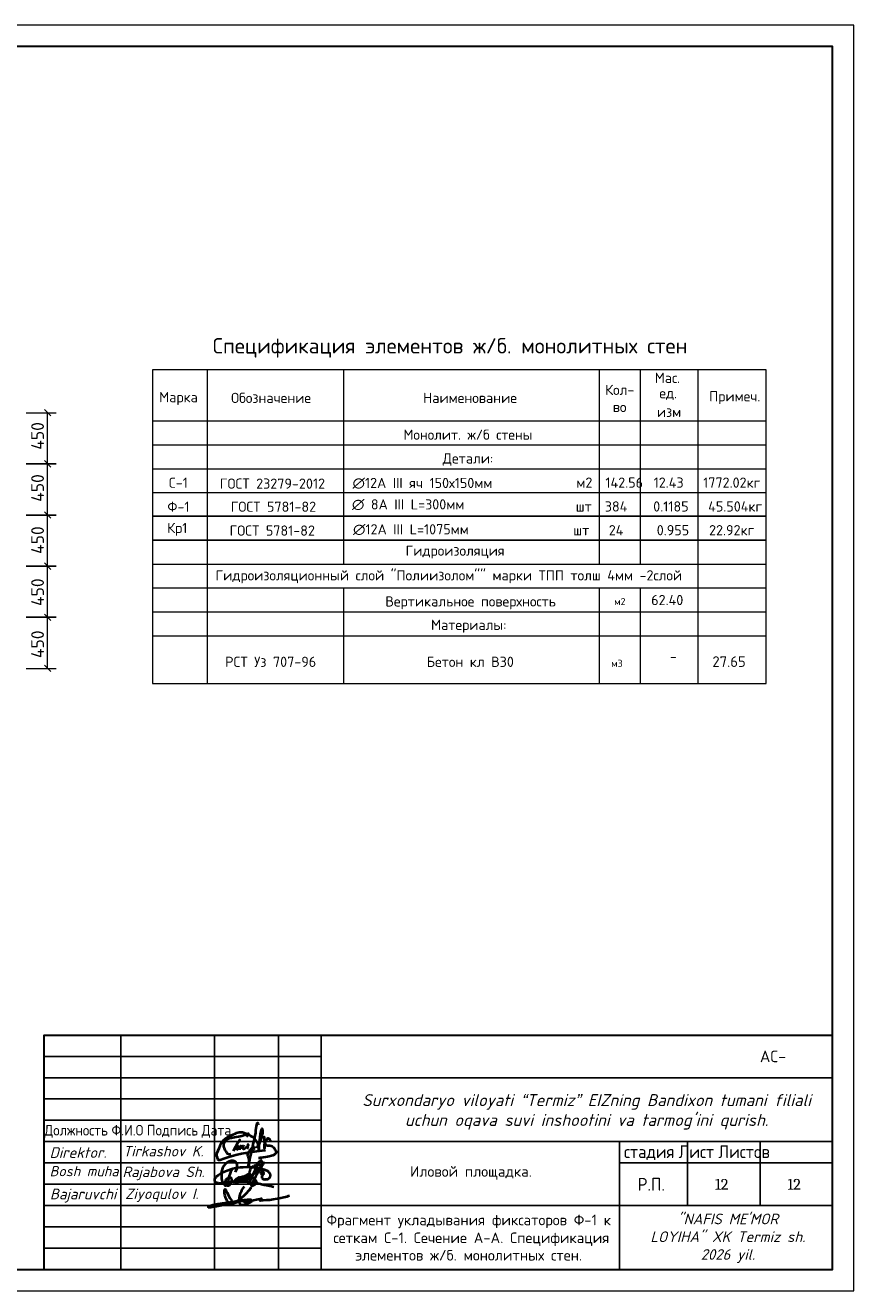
# Model space of a CAD drawing. Header units: millimetres. Extents: x -2765404 to 1548445, y -374876 to 1313256.
# Tile 3 of 77: x 38312 to 57755, y -374876 to -345179. Entities that reach past the tile are written whole.
import ezdxf

# ---------------------------------------------------------------- set-up
doc = ezdxf.new("R2010")
doc.units = ezdxf.units.MM
for name, color, linetype in [('PDF _0', 7, 'Continuous'), ('PDF _PDF _0', 7, 'Continuous'), ('PDF _Текст', 7, 'Continuous'), ('PDF _Формат', 7, 'Continuous'), ('PDF _ЭМ', 7, 'Continuous')]:
    doc.layers.add(name, color=color, linetype=linetype)
doc.styles.add('ISOCPEUR', font='isocpeui.ttf', dxfattribs={"height": 300})
doc.styles.add('PDF Cambria', font='Cambria.ttf')
doc.styles.add('PDF ISOCPEUR', font='isocpeur.ttf')
doc.styles.add('Standard 1', font='isocpeur.ttf', dxfattribs={"height": 300})
doc.styles.add('V@ler@Live', font='isocpeui.ttf')

# ---------------------------------------------------------------- blocks, each defined once
blk = doc.blocks.new('ghfgj jghjmhg jjbkm jkm')
at = {"color": 5, "linetype": 'ByBlock', "lineweight": 40}
for points in [[(-261.31, -8185.11), (-261.13, -8184.8), (-260.98, -8184.44), (-260.83, -8184.1), (-260.77, -8183.74), (-260.77, -8183.33), (-260.84, -8183.04), (-260.94, -8182.72), (-261.1, -8182.45), (-261.24, -8182.27), (-261.41, -8182.13), (-261.62, -8182.06), (-261.9, -8181.99), (-262.16, -8181.99), (-262.45, -8182.02), (-262.71, -8182.09), (-263.01, -8182.18), (-263.21, -8182.28), (-263.56, -8182.45), (-264.11, -8182.93), (-264.37, -8183.23), (-264.55, -8183.47), (-264.7, -8183.74), (-264.8, -8183.97), (-264.9, -8184.28), (-265, -8184.61), (-265.09, -8184.89), (-265.13, -8185.31), (-265.15, -8185.69), (-265.12, -8186.51), (-265.09, -8186.93), (-265.04, -8187.29), (-264.92, -8187.73), (-264.78, -8187.96), (-264.64, -8188.12), (-264.45, -8188.27), (-264.32, -8188.36), (-264.16, -8188.48), (-263.95, -8188.61), (-263.68, -8188.73), (-263.56, -8188.75), (-263.38, -8188.75), (-263.2, -8188.74), (-263.02, -8188.68), (-262.84, -8188.57), (-262.69, -8188.42), (-262.59, -8188.25), (-262.52, -8188.12), (-262.41, -8187.9), (-262.33, -8187.69), (-262.3, -8187.5), (-262.26, -8187.31), (-262.28, -8187.17), (-262.31, -8186.97), (-262.36, -8186.84), (-262.45, -8186.73), (-262.56, -8186.64), (-262.73, -8186.58), (-262.89, -8186.59), (-263.01, -8186.62), (-263.19, -8186.68), (-263.41, -8186.81), (-263.72, -8187.06), (-263.88, -8187.25), (-263.98, -8187.39), (-264.08, -8187.51), (-264.14, -8187.64), (-264.2, -8187.77), (-264.24, -8187.93), (-264.28, -8188.14), (-264.29, -8188.31), (-264.26, -8188.51), (-264.16, -8188.67), (-264.1, -8188.78), (-264.05, -8188.82), (-264.02, -8188.82), (-263.97, -8188.8), (-263.94, -8188.76), (-263.9, -8188.7), (-263.85, -8188.61), (-263.54, -8187.99), (-263.32, -8187.47), (-263.12, -8186.97), (-262.97, -8186.37), (-262.66, -8185.37), (-262.49, -8184.87), (-262.44, -8184.66), (-262.42, -8184.64), (-262.41, -8184.62), (-262.39, -8184.62), (-262.37, -8184.63), (-262.36, -8184.64), (-262.36, -8184.67), (-262.36, -8184.69), (-262.37, -8184.71), (-262.38, -8184.74)], [(-261.91, -8188.06), (-261.82, -8187.85), (-261.76, -8187.75), (-261.72, -8187.7), (-261.67, -8187.6), (-261.55, -8187.48), (-261.46, -8187.39), (-261.37, -8187.28), (-261.3, -8187.19), (-261.16, -8187.1), (-261.1, -8187.05), (-261, -8186.94), (-260.91, -8186.85), (-260.83, -8186.81), (-260.75, -8186.76), (-260.66, -8186.71), (-260.58, -8186.66), (-260.51, -8186.61), (-260.44, -8186.57), (-260.38, -8186.54), (-260.32, -8186.52), (-260.26, -8186.51), (-260.22, -8186.51), (-260.19, -8186.53), (-260.18, -8186.54), (-260.16, -8186.58), (-260.14, -8186.65), (-260.15, -8186.71), (-260.15, -8186.76), (-260.17, -8186.81), (-260.19, -8186.86), (-260.2, -8186.9), (-260.24, -8187.01), (-260.26, -8187.11), (-260.27, -8187.17), (-260.29, -8187.21), (-260.32, -8187.29), (-260.35, -8187.37), (-260.38, -8187.43), (-260.41, -8187.49), (-260.47, -8187.62), (-260.52, -8187.67), (-260.56, -8187.77), (-260.6, -8187.82), (-260.66, -8187.9), (-260.7, -8187.94), (-260.73, -8187.99), (-260.76, -8188.02), (-260.79, -8188.05), (-260.82, -8188.09), (-260.86, -8188.12), (-260.89, -8188.15), (-260.93, -8188.18), (-260.96, -8188.21), (-261, -8188.23), (-261.04, -8188.26), (-261.08, -8188.27), (-261.1, -8188.25), (-261.1, -8188.22), (-261.1, -8188.19), (-261.09, -8188.15), (-261.08, -8188.12), (-261.06, -8188.06), (-261.04, -8188.01), (-261.02, -8187.96), (-261, -8187.92), (-260.96, -8187.85), (-260.93, -8187.79), (-260.89, -8187.71), (-260.88, -8187.68), (-260.84, -8187.63), (-260.77, -8187.53), (-260.75, -8187.48), (-260.74, -8187.45), (-260.71, -8187.4), (-260.69, -8187.35), (-260.66, -8187.31), (-260.63, -8187.27), (-260.6, -8187.22), (-260.57, -8187.19), (-260.54, -8187.14), (-260.5, -8187.1), (-260.47, -8187.07), (-260.44, -8187.02), (-260.4, -8186.98), (-260.38, -8186.96), (-260.36, -8186.94), (-260.34, -8186.92), (-260.32, -8186.89), (-260.3, -8186.86), (-260.28, -8186.83), (-260.25, -8186.78), (-260.21, -8186.75), (-260.15, -8186.7), (-260.11, -8186.66), (-260.05, -8186.6), (-259.98, -8186.55), (-259.9, -8186.51), (-259.83, -8186.45), (-259.75, -8186.42), (-259.7, -8186.4), (-259.64, -8186.37), (-259.58, -8186.35), (-259.51, -8186.34), (-259.45, -8186.32), (-259.39, -8186.3), (-259.34, -8186.28), (-259.28, -8186.28), (-259.24, -8186.27), (-259.17, -8186.27), (-259.12, -8186.28), (-259.08, -8186.33), (-259.05, -8186.37), (-259.01, -8186.42), (-259, -8186.47), (-258.99, -8186.51), (-258.98, -8186.58), (-258.99, -8186.62), (-259, -8186.68), (-259, -8186.76), (-259.02, -8186.81), (-259.04, -8186.88), (-259.06, -8186.94), (-259.09, -8187.01), (-259.11, -8187.08), (-259.14, -8187.16), (-259.17, -8187.22), (-259.23, -8187.3), (-259.27, -8187.37), (-259.32, -8187.45), (-259.37, -8187.52), (-259.43, -8187.59), (-259.47, -8187.65), (-259.52, -8187.72), (-259.58, -8187.77), (-259.66, -8187.78), (-259.72, -8187.77), (-259.78, -8187.75), (-259.78, -8187.71), (-259.78, -8187.65), (-259.76, -8187.61), (-259.75, -8187.55), (-259.73, -8187.52), (-259.71, -8187.48), (-259.68, -8187.44), (-259.65, -8187.39), (-259.62, -8187.34), (-259.59, -8187.28), (-259.55, -8187.24), (-259.52, -8187.17), (-259.47, -8187.1), (-259.43, -8187.03), (-259.38, -8186.94), (-259.33, -8186.83), (-259.25, -8186.73), (-259.21, -8186.65), (-259.19, -8186.6), (-259.16, -8186.53), (-259.11, -8186.46), (-259.08, -8186.41), (-259.04, -8186.38), (-258.99, -8186.35), (-258.94, -8186.3), (-258.87, -8186.25), (-258.79, -8186.2), (-258.73, -8186.14), (-258.66, -8186.11), (-258.58, -8186.08), (-258.51, -8186.06), (-258.43, -8186.05), (-258.37, -8186.04), (-258.3, -8186.05), (-258.24, -8186.08), (-258.17, -8186.14), (-258.14, -8186.2), (-258.11, -8186.28), (-258.1, -8186.34), (-258.11, -8186.41), (-258.12, -8186.47), (-258.14, -8186.54), (-258.15, -8186.59), (-258.17, -8186.66), (-258.19, -8186.72), (-258.2, -8186.78), (-258.2, -8186.82), (-258.22, -8186.86), (-258.23, -8186.89), (-258.25, -8186.92), (-258.26, -8186.95), (-258.29, -8186.99), (-258.32, -8187.02), (-258.34, -8187.05), (-258.39, -8187.11), (-258.43, -8187.16), (-258.47, -8187.21), (-258.52, -8187.26), (-258.56, -8187.3), (-258.6, -8187.34), (-258.66, -8187.39), (-258.71, -8187.42), (-258.76, -8187.45), (-258.81, -8187.46), (-258.87, -8187.47), (-258.92, -8187.46), (-258.97, -8187.43), (-259, -8187.37), (-259, -8187.33), (-258.99, -8187.29), (-258.97, -8187.22), (-258.94, -8187.15), (-258.92, -8187.1), (-258.9, -8187.04), (-258.87, -8186.98), (-258.83, -8186.92), (-258.79, -8186.83), (-258.73, -8186.76), (-258.69, -8186.69), (-258.64, -8186.6), (-258.59, -8186.53), (-258.52, -8186.39), (-258.45, -8186.3), (-258.4, -8186.23), (-258.37, -8186.19), (-258.33, -8186.13), (-258.27, -8186.07), (-258.27, -8186.07), (-258.2, -8185.98), (-258.14, -8185.89), (-258.09, -8185.82), (-258.02, -8185.76), (-257.94, -8185.7), (-257.9, -8185.67), (-257.82, -8185.66), (-257.78, -8185.64), (-257.74, -8185.64), (-257.71, -8185.65), (-257.67, -8185.67), (-257.64, -8185.68), (-257.63, -8185.7), (-257.61, -8185.72), (-257.59, -8185.75), (-257.57, -8185.79), (-257.56, -8185.83), (-257.55, -8185.87), (-257.55, -8185.91), (-257.55, -8185.96), (-257.55, -8186.03), (-257.56, -8186.07), (-257.56, -8186.08), (-257.57, -8186.15), (-257.59, -8186.21), (-257.61, -8186.3), (-257.64, -8186.38), (-257.66, -8186.44), (-257.67, -8186.48), (-257.68, -8186.51), (-257.71, -8186.54), (-257.75, -8186.6), (-257.8, -8186.67), (-257.83, -8186.72), (-257.86, -8186.76), (-257.9, -8186.81), (-257.94, -8186.88), (-257.98, -8186.93), (-258, -8186.95), (-258.03, -8187), (-258.06, -8187.06), (-258.11, -8187.11), (-258.14, -8187.15), (-258.19, -8187.21), (-258.24, -8187.27), (-258.25, -8187.29), (-258.28, -8187.33), (-258.29, -8187.35), (-258.32, -8187.39), (-258.34, -8187.43), (-258.37, -8187.43), (-258.37, -8187.42), (-258.36, -8187.39), (-258.34, -8187.37), (-258.33, -8187.36), (-258.31, -8187.35), (-258.29, -8187.34), (-258.26, -8187.34), (-258.24, -8187.33), (-258.21, -8187.33), (-258.19, -8187.32), (-258.17, -8187.31), (-258.16, -8187.3), (-258.14, -8187.29), (-258.12, -8187.27), (-258.07, -8187.24), (-258.03, -8187.21), (-257.98, -8187.19), (-257.95, -8187.16), (-257.9, -8187.14), (-257.87, -8187.12), (-257.84, -8187.09), (-257.79, -8187.07), (-257.75, -8187.03), (-257.72, -8186.99), (-257.69, -8186.96), (-257.65, -8186.92), (-257.62, -8186.9), (-257.6, -8186.88), (-257.56, -8186.85), (-257.53, -8186.81), (-257.48, -8186.78), (-257.44, -8186.74), (-257.38, -8186.69), (-257.35, -8186.66), (-257.31, -8186.62), (-257.23, -8186.55), (-257.19, -8186.5), (-257.11, -8186.42), (-257.09, -8186.38), (-257.05, -8186.35), (-257.02, -8186.32), (-256.95, -8186.25), (-256.89, -8186.21), (-256.84, -8186.14), (-256.8, -8186.1), (-256.75, -8186.04), (-256.69, -8185.98), (-256.62, -8185.91), (-256.51, -8185.83), (-256.44, -8185.76), (-256.35, -8185.66), (-256.25, -8185.58), (-256.13, -8185.49), (-256.02, -8185.4), (-255.95, -8185.32), (-255.88, -8185.25), (-255.84, -8185.19), (-255.77, -8185.12), (-255.73, -8185.07), (-255.68, -8185.03), (-255.64, -8184.98), (-255.58, -8184.94), (-255.53, -8184.88), (-255.49, -8184.83), (-255.41, -8184.76), (-255.34, -8184.69), (-255.27, -8184.63), (-255.19, -8184.52), (-255.12, -8184.44), (-255.03, -8184.33), (-254.95, -8184.24), (-254.87, -8184.16), (-254.79, -8184.07), (-254.68, -8183.95), (-254.62, -8183.87), (-254.55, -8183.8), (-254.44, -8183.7), (-254.37, -8183.64), (-254.29, -8183.57), (-254.22, -8183.49), (-254.18, -8183.4), (-254.14, -8183.31), (-254.1, -8183.19), (-254.04, -8183.1), (-253.99, -8183), (-253.98, -8182.94), (-253.95, -8182.84), (-253.96, -8182.75), (-253.96, -8182.67), (-253.96, -8182.59), (-253.98, -8182.53), (-254, -8182.46), (-254, -8182.41), (-254.01, -8182.37), (-254.01, -8182.32), (-254.02, -8182.27), (-254.05, -8182.2), (-254.07, -8182.14), (-254.08, -8182.09), (-254.1, -8182.05), (-254.11, -8182.01), (-254.14, -8181.97), (-254.16, -8181.92), (-254.2, -8181.91), (-254.23, -8181.9), (-254.26, -8181.89), (-254.3, -8181.91), (-254.35, -8181.94), (-254.43, -8181.95), (-254.47, -8181.99), (-254.53, -8182.04), (-254.57, -8182.08), (-254.64, -8182.12), (-254.69, -8182.17), (-254.76, -8182.23), (-254.81, -8182.27), (-254.87, -8182.35), (-254.96, -8182.46), (-255, -8182.55), (-255.07, -8182.66), (-255.12, -8182.79), (-255.15, -8182.86), (-255.19, -8182.97), (-255.27, -8183.13), (-255.37, -8183.34), (-255.41, -8183.43), (-255.53, -8183.68), (-255.67, -8183.97), (-256, -8184.65), (-256.31, -8185.35), (-256.67, -8186.19), (-256.9, -8186.73), (-257.1, -8187.18), (-257.41, -8187.89), (-257.54, -8188.2)], [(-253.34, -8182.28), (-253.56, -8182.65), (-253.77, -8183), (-254.11, -8183.59), (-254.52, -8184.3), (-254.91, -8184.96), (-255.39, -8185.76), (-255.74, -8186.34), (-256.11, -8187.1), (-256.54, -8187.95), (-256.73, -8188.33), (-256.84, -8188.57), (-256.93, -8188.74), (-256.92, -8188.8), (-256.89, -8188.85), (-256.86, -8188.86), (-256.81, -8188.84), (-256.74, -8188.83), (-256.64, -8188.81), (-256.56, -8188.79), (-256.47, -8188.76), (-256.39, -8188.73), (-256.31, -8188.7), (-256.23, -8188.63), (-256.13, -8188.56), (-256, -8188.5), (-255.91, -8188.43), (-255.81, -8188.37), (-255.75, -8188.32), (-255.67, -8188.28), (-255.63, -8188.22), (-255.59, -8188.15), (-255.56, -8188.11), (-255.5, -8188.03), (-255.46, -8187.96), (-255.44, -8187.92), (-255.45, -8187.85), (-255.46, -8187.79), (-255.5, -8187.71), (-255.54, -8187.64), (-255.58, -8187.57), (-255.61, -8187.51), (-255.65, -8187.45), (-255.7, -8187.36), (-255.76, -8187.29), (-255.8, -8187.25), (-255.85, -8187.2), (-255.9, -8187.14), (-255.94, -8187.09), (-255.98, -8187.05), (-256.02, -8187), (-256.07, -8186.95), (-256.18, -8186.86), (-256.26, -8186.79), (-256.33, -8186.71), (-256.41, -8186.65), (-256.47, -8186.6), (-256.58, -8186.49), (-256.65, -8186.42), (-256.71, -8186.36), (-256.79, -8186.28), (-257.01, -8186.05), (-257.11, -8185.94), (-257.19, -8185.79), (-257.27, -8185.64), (-257.33, -8185.47), (-257.37, -8185.32), (-257.38, -8185.12), (-257.35, -8184.97), (-257.32, -8184.85), (-257.27, -8184.71), (-257.23, -8184.56), (-257.16, -8184.36), (-257.04, -8184.14), (-256.93, -8184), (-256.82, -8183.83), (-256.71, -8183.73), (-256.61, -8183.62), (-256.49, -8183.55), (-256.34, -8183.46), (-256.22, -8183.4), (-256.1, -8183.33), (-255.94, -8183.23), (-255.78, -8183.18), (-255.62, -8183.13), (-255.47, -8183.08), (-255.27, -8183.05), (-255.11, -8183.03), (-254.91, -8183), (-254.69, -8183), (-254.47, -8183.01), (-254.3, -8183.05), (-254.08, -8183.21), (-253.99, -8183.39)], [(-254.12, -8185.87), (-253.9, -8185.82), (-253.74, -8185.78), (-253.55, -8185.63), (-253.51, -8185.51), (-253.5, -8185.43), (-253.51, -8185.3), (-253.56, -8185.19), (-253.6, -8185.09), (-253.66, -8185.02), (-253.75, -8184.96), (-253.85, -8184.92), (-253.94, -8184.88), (-254.03, -8184.84), (-254.1, -8184.84), (-254.19, -8184.85), (-254.27, -8184.88), (-254.32, -8184.93), (-254.37, -8185.02), (-254.4, -8185.1), (-254.39, -8185.21), (-254.33, -8185.34), (-254.28, -8185.45), (-254.21, -8185.54), (-254.12, -8185.61), (-254.02, -8185.68), (-253.92, -8185.74), (-253.82, -8185.8), (-253.82, -8185.8), (-253.76, -8185.91), (-253.77, -8185.94), (-253.82, -8185.97), (-253.89, -8186.03), (-253.95, -8186.11), (-254.01, -8186.18), (-254.04, -8186.27), (-254.07, -8186.34), (-254.08, -8186.44), (-254.05, -8186.53), (-254.03, -8186.62), (-253.98, -8186.7), (-253.92, -8186.77), (-253.84, -8186.85), (-253.78, -8186.91), (-253.73, -8186.97), (-253.64, -8187.02), (-253.58, -8187.04), (-253.52, -8187.05), (-253.46, -8187.06), (-253.38, -8187.07), (-253.28, -8187.07), (-253.18, -8187.08), (-253.1, -8187.08), (-253.03, -8187.07), (-252.94, -8187.07), (-252.86, -8187.06), (-252.76, -8187.05), (-252.69, -8187.05), (-252.61, -8187.04), (-252.55, -8187.02), (-252.48, -8187), (-252.43, -8186.98), (-252.36, -8186.95), (-252.29, -8186.92), (-252.24, -8186.9), (-252.18, -8186.87), (-252.14, -8186.84), (-252.09, -8186.81), (-252.04, -8186.78), (-251.99, -8186.73), (-251.96, -8186.7), (-251.91, -8186.65), (-251.87, -8186.61), (-251.84, -8186.56), (-251.82, -8186.52), (-251.78, -8186.43), (-251.74, -8186.32), (-251.7, -8186.18), (-251.67, -8186.04), (-251.67, -8185.93), (-251.67, -8185.84), (-251.7, -8185.76), (-251.74, -8185.66), (-251.78, -8185.55), (-251.84, -8185.46), (-251.91, -8185.36), (-251.99, -8185.24), (-252.07, -8185.14), (-252.18, -8185.04), (-252.3, -8184.94), (-252.43, -8184.86), (-252.58, -8184.77), (-252.84, -8184.65), (-253.04, -8184.57), (-253.31, -8184.48), (-253.69, -8184.34), (-254.02, -8184.22), (-254.4, -8184.14), (-254.97, -8183.99), (-255.26, -8183.95), (-255.57, -8183.9), (-255.82, -8183.86), (-256.1, -8183.85), (-256.38, -8183.8), (-257.05, -8183.75), (-257.45, -8183.75), (-257.92, -8183.74), (-258.19, -8183.75), (-259.16, -8183.78), (-259.99, -8183.83), (-260.63, -8183.91), (-261.2, -8183.99), (-261.98, -8184.18), (-262.58, -8184.34), (-263.58, -8184.7), (-264.46, -8185.07), (-265.01, -8185.31), (-265.4, -8185.54), (-265.96, -8185.89), (-266.37, -8186.23), (-266.53, -8186.4), (-266.67, -8186.54), (-266.78, -8186.65), (-266.86, -8186.73), (-266.94, -8186.85), (-267, -8186.95), (-267.04, -8187.06), (-267.07, -8187.19), (-267.06, -8187.29), (-267.03, -8187.44), (-266.97, -8187.56), (-266.91, -8187.66), (-266.83, -8187.75), (-266.75, -8187.84), (-266.67, -8187.89), (-266.55, -8187.94), (-266.42, -8187.98), (-266.33, -8188.01), (-266.26, -8188.02), (-266.13, -8188.04), (-265.99, -8188.06), (-265.8, -8188.08), (-265.56, -8188.09), (-265.34, -8188.09), (-265.08, -8188.07), (-264.93, -8188.06), (-264.83, -8188.05), (-264.55, -8188.03), (-264.33, -8187.99), (-264.11, -8187.96), (-263.82, -8187.91), (-263.6, -8187.86), (-263.31, -8187.82), (-262.96, -8187.78), (-262.71, -8187.73), (-262.33, -8187.69), (-261.88, -8187.67), (-261.47, -8187.66), (-261.12, -8187.65), (-260.83, -8187.6), (-260.44, -8187.62), (-259.84, -8187.64), (-259.56, -8187.65), (-259.12, -8187.68), (-258.65, -8187.7), (-258.07, -8187.73), (-257.59, -8187.79), (-257.07, -8187.87), (-256.72, -8187.9), (-256.52, -8187.92), (-256.35, -8187.94), (-256.02, -8187.97), (-255.72, -8188.04), (-255.41, -8188.12), (-254.87, -8188.24), (-254.39, -8188.34), (-254.14, -8188.4), (-253.79, -8188.47), (-253.42, -8188.55), (-252.82, -8188.64), (-252.33, -8188.75), (-251.87, -8188.84), (-251.4, -8188.97), (-251.1, -8189.05), (-250.73, -8189.15)]]:
    blk.add_lwpolyline(points, dxfattribs=at)
blk = doc.blocks.new('dhfdgh xfghfgh ffnhjmgmgvbnfgg')
at = {"color": 5, "lineweight": 40, "ltscale": 0.5}
for p, q in [((1479186, -22087), (1479166, -22194)), ((1479191, -22031), (1479186, -22087)), ((1479206, -21938), (1479191, -22031)), ((1479223, -21865), (1479206, -21938)), ((1479232, -21840), (1479223, -21865)), ((1479249, -21856), (1479232, -21840)), ((1479259, -21871), (1479249, -21856)), ((1479272, -21891), (1479259, -21871)), ((1479134, -22332), (1479107, -22459)), ((1479156, -22246), (1479134, -22332)), ((1479166, -22194), (1479156, -22246)), ((1479000, -22618), (1479005, -22595)), ((1479005, -22637), (1479000, -22618)), ((1479005, -22595), (1479014, -22576)), ((1479011, -22653), (1479005, -22637)), ((1479022, -22680), (1479011, -22653)), ((1479014, -22576), (1479036, -22544)), ((1479031, -22709), (1479022, -22680)), ((1479052, -22687), (1479032, -22801)), ((1479036, -22544), (1479050, -22522)), ((1479050, -22522), (1479087, -22472)), ((1479072, -22596), (1479052, -22687)), ((1479107, -22459), (1479072, -22596)), ((1479087, -22472), (1479140, -22415)), ((1479140, -22415), (1479151, -22408)), ((1479150, -22450), (1479148, -22470)), ((1479148, -22470), (1479149, -22483)), ((1479149, -22483), (1479151, -22492)), ((1479155, -22412), (1479150, -22450)), ((1479151, -22408), (1479154, -22407)), ((1479151, -22492), (1479158, -22500)), ((1479154, -22407), (1479155, -22408)), ((1479155, -22408), (1479155, -22412)), ((1479019, -22877), (1479038, -22760)), ((1479020, -22878), (1479019, -22877)), ((1479022, -22878), (1479020, -22878)), ((1479023, -22878), (1479022, -22878)), ((1479032, -22801), (1479023, -22878)), ((1479036, -22732), (1479031, -22709)), ((1479037, -22753), (1479036, -22732)), ((1479038, -22760), (1479037, -22753))]:
    blk.add_line(p, q, dxfattribs=at)
for points in [[(1479224, -22461), (1479241, -22423), (1479263, -22388), (1479286, -22338), (1479310, -22292), (1479322, -22264), (1479330, -22239), (1479338, -22215), (1479346, -22183), (1479354, -22152), (1479360, -22124), (1479365, -22096), (1479367, -22070), (1479369, -22045), (1479368, -22026), (1479364, -22015), (1479359, -22001), (1479353, -21992), (1479349, -21988), (1479343, -21990), (1479338, -21999), (1479325, -22026), (1479317, -22050), (1479303, -22121), (1479295, -22194), (1479288, -22255), (1479285, -22289), (1479287, -22329), (1479273, -22379), (1479269, -22399), (1479267, -22423), (1479266, -22510), (1479267, -22423), (1479264, -22393), (1479257, -22371), (1479245, -22338), (1479230, -22312), (1479213, -22288), (1479197, -22267), (1479163, -22229), (1479123, -22191), (1479078, -22165), (1479048, -22150), (1479017, -22138), (1478960, -22115), (1478920, -22095), (1478874, -22081), (1478828, -22076), (1478795, -22076), (1478757, -22086), (1478724, -22099), (1478682, -22118), (1478638, -22137), (1478583, -22162), (1478528, -22189), (1478491, -22208), (1478456, -22235), (1478431, -22255), (1478400, -22283), (1478364, -22333), (1478328, -22399), (1478297, -22467), (1478272, -22526), (1478245, -22599), (1478244, -22642), (1478258, -22687), (1478271, -22724), (1478283, -22739), (1478299, -22746), (1478333, -22741), (1478419, -22713), (1478544, -22668), (1478713, -22620), (1478849, -22592), (1478951, -22572), (1479044, -22558), (1479219, -22534), (1479347, -22518), (1479408, -22511), (1479401, -22525), (1479395, -22539)], [(1478590, -22609), (1478563, -22611), (1478536, -22606), (1478508, -22594), (1478492, -22572), (1478477, -22543), (1478457, -22505), (1478436, -22461), (1478424, -22427), (1478418, -22390), (1478420, -22362), (1478428, -22331), (1478450, -22291), (1478476, -22262), (1478517, -22234), (1478557, -22216), (1478609, -22205), (1478683, -22191), (1478773, -22173), (1478857, -22158), (1478923, -22138), (1478971, -22125), (1478994, -22118), (1479019, -22100), (1478992, -22128), (1478984, -22142), (1478977, -22157), (1478975, -22170), (1478974, -22182), (1478970, -22188)], [(1478815, -22321), (1478813, -22292), (1478811, -22258), (1478794, -22275), (1478764, -22325), (1478645, -22532)], [(1478786, -22391), (1478727, -22519)], [(1478846, -22385), (1478807, -22466), (1478802, -22481), (1478800, -22494), (1478800, -22502)], [(1478907, -22386), (1478897, -22404), (1478885, -22424), (1478879, -22440), (1478875, -22452), (1478877, -22464), (1478883, -22471), (1478896, -22473), (1478913, -22473), (1478938, -22461), (1478961, -22447), (1478982, -22427), (1479002, -22408), (1479014, -22394), (1479018, -22382), (1479015, -22375), (1479011, -22368), (1479007, -22368), (1479005, -22370), (1479005, -22373), (1479000, -22386), (1478997, -22398), (1478993, -22411), (1478991, -22421), (1478990, -22431), (1478991, -22441), (1478994, -22446), (1478997, -22450), (1479003, -22454), (1479010, -22458), (1479016, -22458), (1479021, -22458)], [(1479406, -22374), (1479409, -22371), (1479414, -22366), (1479421, -22364), (1479428, -22365), (1479436, -22369), (1479442, -22378), (1479450, -22386), (1479461, -22390), (1479473, -22392), (1479487, -22392), (1479513, -22394), (1479539, -22395), (1479569, -22403), (1479595, -22415), (1479614, -22428), (1479628, -22445), (1479646, -22471), (1479661, -22498), (1479681, -22526), (1479687, -22537), (1479687, -22560), (1479684, -22579), (1479675, -22591), (1479656, -22609), (1479642, -22621), (1479610, -22634), (1479580, -22644), (1479519, -22659), (1479477, -22667), (1479435, -22675), (1479378, -22687), (1479338, -22693), (1479306, -22697), (1479276, -22700), (1479260, -22700)], [(1479375, -22225), (1479399, -22187), (1479408, -22471), (1479406, -22364), (1479416, -22351), (1479426, -22333), (1479442, -22289), (1479460, -22262), (1479482, -22228), (1479492, -22220), (1479503, -22219), (1479516, -22225), (1479531, -22244), (1479541, -22265), (1479548, -22281), (1479549, -22285), (1479547, -22292), (1479546, -22295)]]:
    blk.add_lwpolyline(points, dxfattribs=at)
blk = doc.blocks.new('65616152')
at = {"color": 5, "lineweight": 40, "true_color": 0x0000f5}
for points in [[(1279415, 265228), (1279057, 264705), (1278598, 264034), (1278382, 263509), (1278134, 263078), (1277994, 262545), (1277851, 262004), (1277776, 261556), (1277737, 261115), (1277701, 260716), (1277722, 260496), (1277730, 260167), (1277796, 259731), (1278018, 259441), (1278309, 259225), (1278601, 259127), (1278991, 259098), (1279387, 259094), (1279889, 259189), (1280352, 259407), (1281030, 259696), (1281576, 259928), (1281931, 260200), (1282034, 260401), (1281915, 260623), (1281551, 260802), (1281087, 260808), (1280787, 260808), (1280423, 260740), (1278109, 260488), (1276657, 260251), (1273700, 259801), (1271955, 259526), (1270532, 259301), (1269315, 259055), (1268808, 258966), (1268177, 258779), (1267649, 258632), (1267284, 258500), (1267248, 258412), (1267248, 258332), (1267308, 258272), (1267394, 258235), (1267537, 258235), (1267798, 258265), (1268152, 258306), (1268635, 258416), (1270126, 258669), (1271729, 258942), (1273456, 259235), (1275247, 259448), (1276608, 259807), (1278166, 260278), (1279164, 260481), (1280050, 260662), (1280154, 260639), (1280222, 260575), (1280266, 260538), (1280286, 260413), (1280230, 260351), (1280112, 260149), (1279962, 259982), (1279798, 259901), (1279639, 259901), (1279532, 259986), (1279532, 260140), (1279619, 260220), (1279823, 260292), (1280029, 260305), (1280257, 260260), (1280465, 260227), (1280574, 260185), (1280628, 260118), (1280634, 260043), (1280629, 259995), (1280611, 259940), (1280586, 259895), (1280481, 259863), (1280375, 259863), (1280289, 259889), (1280212, 259951), (1280204, 260034), (1280218, 260112), (1280244, 260181), (1280300, 260215), (1280515, 260227), (1280771, 260244), (1280828, 260248), (1280864, 260248), (1280895, 260239), (1280924, 260227), (1280964, 260203), (1280979, 260186), (1280980, 260156), (1280974, 260129), (1280946, 260081), (1280921, 260037), (1280844, 259996), (1280779, 259986), (1280731, 260016), (1280717, 260057), (1280717, 260098), (1280753, 260174), (1280828, 260200), (1280911, 260207), (1281178, 260270), (1281517, 260320), (1281866, 260434), (1282075, 260502), (1282650, 260656), (1283660, 260868), (1284229, 260987), (1284438, 261031), (1284872, 261121), (1285210, 261192), (1285303, 261186), (1285343, 261126), (1285343, 261065), (1285294, 261016), (1285139, 260982), (1285029, 260923), (1284933, 260873), (1284796, 260768), (1284756, 260700), (1284730, 260601), (1284760, 260561), (1284805, 260502), (1284929, 260533), (1285893, 260609), (1287154, 260721), (1288182, 260812), (1289325, 261007), (1290754, 261222), (1291857, 261388), (1292886, 261648), (1294011, 261945), (1294504, 262120), (1294798, 262268)], [(1281686, 264696), (1280112, 262946), (1279339, 262085), (1278484, 261359), (1277785, 260766), (1276609, 260060), (1275744, 259541), (1275063, 259376), (1274447, 259568), (1273996, 259965), (1273640, 260471), (1273243, 261332), (1272956, 262330), (1272845, 263146), (1272845, 263773), (1272899, 264287), (1273004, 264324), (1273111, 264236), (1273275, 264022), (1273734, 263260), (1274076, 262456), (1274414, 261823), (1274730, 261257), (1275006, 260715), (1275242, 260425)], [(1281686, 264696), (1281695, 264710), (1281696, 264715), (1281696, 264720), (1281694, 264726), (1281689, 264735), (1281682, 264745), (1281671, 264754), (1281659, 264758), (1281649, 264764), (1281632, 264769), (1281615, 264770), (1281595, 264770), (1281576, 264768), (1281566, 264766), (1281556, 264763), (1281543, 264757), (1281533, 264746), (1281505, 264697), (1281469, 264630), (1281184, 263973)]]:
    blk.add_lwpolyline(points, dxfattribs=at)

msp = doc.modelspace()

# ---------------------------------------------------------------- linework, layer by layer
at = {"layer": 'PDF _0', "lineweight": 25}
msp.add_lwpolyline([(57255, -374376), (38757, -374376), (38757, -368877), (57255, -368877)], close=True, dxfattribs=at)
for points in [[(40556, -368877), (40556, -374376)], [(42756, -368877), (42756, -374376)], [(44256, -368877), (44256, -374376)], [(45256, -368877), (45256, -374376)], [(38757, -369377), (45256, -369377)], [(38757, -369877), (57255, -369877)], [(38757, -370376), (45256, -370376)], [(38757, -370876), (45256, -370876)], [(38757, -371376), (57255, -371376)], [(52255, -371376), (52255, -374376)], [(53857, -371376), (53857, -372876)], [(55557, -371376), (55557, -372876)], [(38757, -371876), (45256, -371876)], [(52255, -371876), (57255, -371876)], [(38757, -372376), (45256, -372376)], [(38757, -372876), (57255, -372876)], [(38757, -373376), (45256, -373376)], [(38757, -373876), (45256, -373876)]]:
    msp.add_lwpolyline(points, dxfattribs=at)
at = {"layer": 'PDF _PDF _0', "lineweight": 13}
msp.add_lwpolyline([(55701, -360626), (55701, -356701), (55701, -353262), (41301, -353262), (41301, -356701), (41301, -360626)], close=True, dxfattribs=at)
for points in [[(42580, -353262), (42580, -356701), (42580, -360626)], [(45783, -353262), (45783, -356701), (45783, -357824)], [(51779, -353262), (51779, -356701), (51779, -357824)], [(52740, -353262), (52740, -356701), (52740, -357824)], [(54099, -353262), (54099, -356701), (54099, -360626)], [(41301, -354465), (55701, -354465)], [(41301, -355022), (55701, -355022)], [(41301, -355585), (55701, -355585)], [(41301, -356145), (55701, -356145)], [(55701, -356701), (41301, -356701), (55701, -356701)], [(41301, -356701), (55701, -356701)], [(55701, -357264), (41301, -357264), (55701, -357264)], [(41301, -357824), (55701, -357824)], [(41301, -358384), (55701, -358384)], [(45783, -358384), (45783, -360626)], [(51779, -358384), (51779, -360626)], [(52740, -358384), (52740, -360626)], [(41301, -358944), (55701, -358944)], [(41301, -359504), (55701, -359504)]]:
    msp.add_lwpolyline(points, dxfattribs=at)
at = {"layer": 'PDF _PDF _0', "color": 1, "lineweight": 13}
for points in [[(38335, -354274), (39035, -354274)], [(39035, -355471), (38335, -355471), (39035, -355471)], [(39035, -356675), (38335, -356675), (39035, -356675)], [(39035, -357872), (38335, -357872), (39035, -357872)], [(39035, -359069), (38335, -359069), (39035, -359069)], [(38335, -360273), (39035, -360273)]]:
    msp.add_lwpolyline(points, dxfattribs=at)
at = {"layer": 'PDF _PDF _0', "color": 1, "lineweight": 9}
for points in [[(38910, -354345), (38760, -354196)], [(38835, -360273), (38835, -359069), (38835, -357872), (38835, -356675), (38835, -355471), (38835, -354274)], [(38910, -355549), (38760, -355396), (38910, -355549)], [(38910, -356746), (38760, -356597), (38910, -356746)], [(38910, -357950), (38760, -357794), (38910, -357950)], [(38910, -359147), (38760, -358998), (38910, -359147)], [(38760, -360195), (38910, -360348)]]:
    msp.add_lwpolyline(points, dxfattribs=at)
at = {"layer": 'PDF _Формат', "lineweight": 30}
msp.add_lwpolyline([(38757, -374376), (38757, -368877), (57255, -368877)], dxfattribs=at)
at = {"layer": 'PDF _ЭМ', "lineweight": 20}
msp.add_lwpolyline([(57755, -345179), (15757, -345179), (15757, -374876), (57755, -374876), (57755, -345179), (15757, -345179), (15757, -374876)], dxfattribs=at)
at = {"layer": 'PDF _ЭМ', "lineweight": 30}
msp.add_lwpolyline([(17756, -365877), (16556, -365877), (16556, -374376), (17756, -374376), (57255, -374376), (57255, -345679), (17756, -345679), (17756, -374376)], dxfattribs=at)

# ---------------------------------------------------------------- block references
at = {"lineweight": 40, "xscale": 0.9677430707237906, "yscale": 0.9677430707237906, "zscale": 0.9677430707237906}
msp.add_blockref('dhfdgh xfghfgh ffnhjmgmgvbnfgg', (-1387760, -349796), dxfattribs=at)
at = {"color": 0, "xscale": 85.50048011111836, "yscale": 85.50048011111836, "zscale": 85.50048011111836}
msp.add_blockref('ghfgj jghjmhg jjbkm jkm', (65584, 327736), dxfattribs=at)
at = {"color": 0, "ltscale": 100, "xscale": 0.06931321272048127, "yscale": 0.06931321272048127, "zscale": 0.06931321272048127}
msp.add_blockref('65616152', (-45234, -390818), dxfattribs=at)

# ---------------------------------------------------------------- texts
at = {"ltscale": 100}
for s, insert, char_height, width, attachment_point, style in [('{\\fISOCPEUR|b0|i1|c204|p34;Surxondaryo viloyati “Termiz” EIZning Bandixon tumani filiali uchun oqava suvi inshootini va tarmog’ini qurish.}', (51487, -370679), 280, 10975.54, 5, 'Standard 1'), ('Direktor.', (38883, -371634), 250, 1800, 4, 'V@ler@Live'), ('Bosh muha', (38883, -372070), 240, 1800, 4, 'V@ler@Live'), ('Bajaruvchi', (38890, -372644), 250, 1800, 4, 'V@ler@Live'), ('"NAFIS ME\'MOR LOYIHA" XK Termiz sh. 2026 yil.', (54801, -373647), 250, 3658.6, 5, 'V@ler@Live')]:
    msp.add_mtext(s, dxfattribs=dict(at, insert=insert, char_height=char_height, width=width, attachment_point=attachment_point, style=style))
at = {"lineweight": 30, "char_height": 245, "width": 2482.93, "attachment_point": 5, "style": 'ISOCPEUR'}
for s, insert in [('{\\fISOCPEUR|b0|i1|c204|p34;Tirkashov K.}', (41551, -371601)), ('{\\fISOCPEUR|b0|i1|c204|p34;Rajabova Sh.}', (41557, -372124)), ('{\\fISOCPEUR|b0|i1|c204|p34;Ziyoqulov I.}', (41516, -372639))]:
    msp.add_mtext(s, dxfattribs=dict(at, insert=insert))
at = {"layer": 'PDF _Текст', "attachment_point": 7}
for s, insert, char_height, style in [('Спецификация элементов ж/б. монолитных стен', (42711, -352978), 360, 'PDF ISOCPEUR'), ('Мас.', (53084, -353573), 240, 'PDF ISOCPEUR'), ('Кол-', (51923, -353855), 240, 'PDF ISOCPEUR'), ('Марка', (41454, -354091), 240, 'PDF ISOCPEUR'), ('Обозначение', (43143, -354043), 240, 'PDF ISOCPEUR'), ('Наименование', (47651, -354043), 240, 'PDF ISOCPEUR'), ('ед.', (53192, -353971), 240, 'PDF ISOCPEUR'), ('Примеч.', (54363, -354070), 240, 'PDF ISOCPEUR'), ('во', (52100, -354256), 240, 'PDF ISOCPEUR'), ('изм', (53135, -354372), 240, 'PDF ISOCPEUR'), ('Монолит. ж/б стены', (47187, -354905), 237.48, 'PDF ISOCPEUR'), ('Детали:', (48109, -355513), 240, 'PDF ISOCPEUR'), ('С-1', (41682, -356034), 240, 'PDF ISOCPEUR'), ('ГОСТ 23279-2012', (42879, -356055), 240, 'PDF ISOCPEUR'), ('∅12А III яч 150х150мм', (45992, -356055), 240, 'PDF ISOCPEUR'), ('м2  142.56', (51246, -356031), 240, 'PDF ISOCPEUR'), ('12.43   1772.02кг', (53059, -356031), 240, 'PDF ISOCPEUR'), ('Ф-1', (41646, -356597), 240, 'PDF ISOCPEUR'), ('ГОСТ 5781-82', (43134, -356597), 240, 'PDF ISOCPEUR'), ('∅ 8А III L=300мм', (45978, -356558), 240, 'PDF ISOCPEUR'), ('шт  384', (51231, -356591), 240, 'PDF ISOCPEUR'), ('0.1185   45.504кг', (53049, -356591), 240, 'PDF ISOCPEUR'), ('Кр1', (41643, -357160), 240, 'PDF ISOCPEUR'), ('ГОСТ 5781-82', (43107, -357157), 240, 'PDF ISOCPEUR'), ('∅12А III L=1075мм', (46004, -357142), 240, 'PDF ISOCPEUR'), ('шт   24', (51172, -357148), 240, 'PDF ISOCPEUR'), ('0.955', (53132, -357148), 240, 'PDF ISOCPEUR'), ('22.92кг', (54360, -357148), 240, 'PDF ISOCPEUR'), ('Гидроизоляция', (47238, -357693), 240, 'PDF ISOCPEUR'), ('Гидроизоляционный слой "Полиизолом"" марки ТПП толш 4мм -2слой', (42777, -358273), 240, 'PDF ISOCPEUR'), ('Вертикальное поверхность', (46762, -358884), 240, 'PDF ISOCPEUR'), ('м2', (52135, -358787), 168, 'PDF ISOCPEUR'), ('62.40', (53002, -358787), 240, 'PDF ISOCPEUR'), ('Материалы:', (47834, -359435), 240, 'PDF ISOCPEUR'), ('РСТ Уз 707-96', (43002, -360237), 240, 'PDF ISOCPEUR'), ('Бетон кл В30', (47732, -360237), 240, 'PDF ISOCPEUR'), ('27.65', (54438, -360237), 250, 'PDF ISOCPEUR'), ('м3', (52064, -360237), 168, 'PDF ISOCPEUR'), ('-', (53441, -360114), 240, 'PDF ISOCPEUR'), ('АС-', (55554, -369514), 272.7, 'PDF ISOCPEUR'), ('Должность Ф.И.О Подпись Дата', (38760, -371286), 250, 'PDF Cambria'), ('стадия Лист Листов', (52363, -371812), 300.01, 'PDF Cambria'), ('Иловой площадка.', (47343, -372270), 250, 'PDF ISOCPEUR'), ('Р.П.', (52686, -372529), 300, 'PDF Cambria'), ('12', (54500, -372502), 250, 'PDF Cambria'), ('12', (56201, -372502), 250, 'PDF Cambria'), ('Фрагмент укладывания фиксаторов Ф-1 к', (45382, -373409), 250, 'PDF ISOCPEUR'), ('сеткам С-1. Сечение А-А. Спецификация', (45543, -373828), 250, 'PDF ISOCPEUR'), ('элементов ж/б. монолитных стен.', (46055, -374169), 250, 'PDF ISOCPEUR')]:
    msp.add_mtext(s, dxfattribs=dict(at, insert=insert, char_height=char_height, style=style))
at = {"layer": 'PDF _Текст', "color": 1, "insert": (38750, -360030), "char_height": 300, "attachment_point": 7, "rotation": 90, "style": 'PDF ISOCPEUR'}
msp.add_mtext('450   450   450   450   450', dxfattribs=at)

doc.saveas('drawing.dxf')
